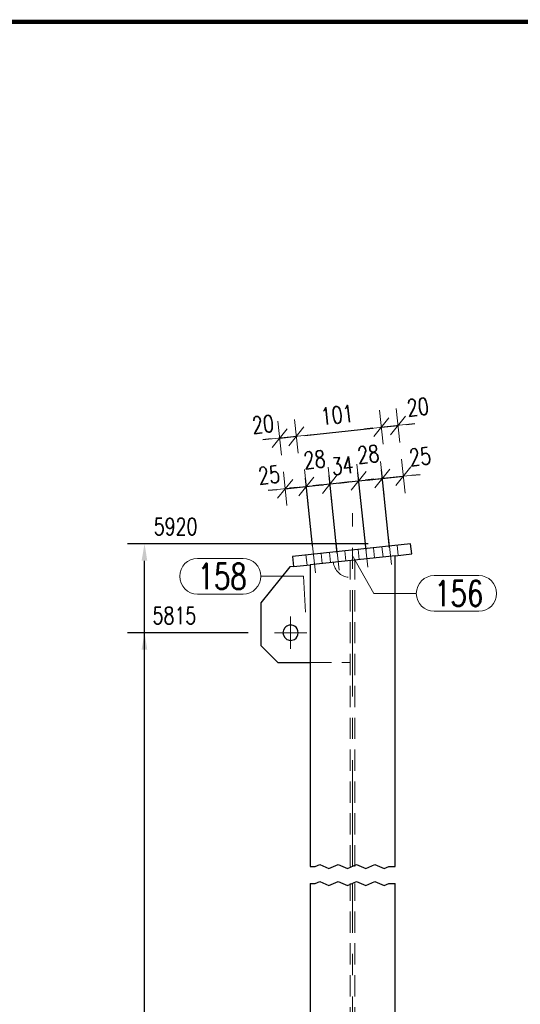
# Model space of a CAD drawing. Header units: millimetres. Extents: x -174 to 432, y 15234 to 15730.
# Tile 22 of 24: x 246 to 305, y 15529 to 15644. Entities that reach past the tile are written whole.
import ezdxf

# ---------------------------------------------------------------- set-up
doc = ezdxf.new("R2010")
doc.units = ezdxf.units.MM
doc.header["$LTSCALE"] = 10
doc.linetypes.add('HIDDEN', pattern=[0.375, 0.25, -0.125])
doc.linetypes.add('MITTE', pattern=[2, 1.25, -0.25, 0.25, -0.25])
doc.layers.get('Defpoints').update_dxf_attribs({"color": 1})
for name, color, linetype, lineweight in [('_RAMKA', 7, 'Continuous', 35), ('PS_DIM', 4, 'Continuous', 13), ('PS_Hidden', 2, 'HIDDEN', 9), ('PS_Mid', 5, 'MITTE', 15), ('PS_Pos', 1, 'Continuous', 15), ('PS_Shape', 161, 'Continuous', 30), ('PS_SOLID', 7, 'Continuous', 30)]:
    doc.layers.add(name, color=color, linetype=linetype, lineweight=lineweight)
doc.styles.add('simplex', font='simplex.shx', dxfattribs={"width": 0.75})
doc.dimstyles.new('1_10_GŁ_DS1-LS10', dxfattribs={"dimtxt": 2, "dimasz": 2, "dimexe": 2, "dimexo": 5, "dimgap": 1, "dimtad": 1, "dimjust": 4, "dimdec": 0, "dimlfac": 10, "dimtxsty": 'simplex', "dimblk1": 'NONE', "dimsah": 1, "dimcen": 2, "dimclrd": 256, "dimclre": 256, "dimclrt": 3, "dimadec": 1, "dimazin": 0, "dimtfac": 1, "dimtdec": 0, "dimtmove": 2, "dimatfit": 3, "dimfxl": 1, "dimarcsym": 0})
doc.dimstyles.new('1_10_PRZ', dxfattribs={"dimtxt": 2, "dimasz": 1, "dimexe": 2, "dimexo": 5, "dimgap": 1, "dimtad": 1, "dimdec": 0, "dimlfac": 10, "dimtxsty": 'simplex', "dimblk": 'dimznak', "dimcen": 2, "dimse1": 1, "dimse2": 1, "dimclrt": 3, "dimadec": 1, "dimazin": 0, "dimtfac": 1, "dimtdec": 0, "dimtix": 1, "dimtmove": 2, "dimatfit": 3, "dimldrblk": 'dim-grot', "dimfxl": 1, "dimarcsym": 0})
doc.dimstyles.new('1_10_SC', dxfattribs={"dimtxt": 2, "dimasz": 1, "dimexe": 1, "dimexo": 1, "dimgap": 1, "dimtad": 1, "dimdec": 0, "dimlfac": 10, "dimtxsty": 'simplex', "dimblk": 'dimznak', "dimcen": 2, "dimclrd": 256, "dimclre": 256, "dimclrt": 3, "dimadec": 1, "dimazin": 0, "dimtfac": 1, "dimtdec": 0, "dimtix": 1, "dimtmove": 2, "dimatfit": 3, "dimldrblk": 'dim-grot', "dimfxl": 1, "dimarcsym": 0})

# ---------------------------------------------------------------- blocks, each defined once
blk = doc.blocks.new('*D123')
at = {"layer": 'Defpoints', "color": 0, "transparency": 16777216}
for p in [(260.98, 15572.23), (278.18, 15572.23), (290.48, 15367.13)]:
    blk.add_point(p, dxfattribs=at)
at = {"layer": 'PS_DIM', "lineweight": -2, "transparency": 16777216}
for p, q in [((273.18, 15572.23), (258.98, 15572.23)), ((260.98, 15367.13), (260.98, 15570.23)), ((285.48, 15367.13), (258.98, 15367.13))]:
    blk.add_line(p, q, dxfattribs=at)
at = {"layer": 'PS_DIM', "transparency": 16777216}
blk.add_solid([(260.64, 15570.23), (261.31, 15570.23), (260.98, 15572.23)], dxfattribs=at)
at = {"layer": 'PS_DIM', "color": 3, "transparency": 16777216, "insert": (264.5, 15574.25), "char_height": 2, "attachment_point": 5, "rotation": 0.0573, "style": 'simplex'}
blk.add_mtext('5815', dxfattribs=at)
blk = doc.blocks.new('_None')
blk = doc.blocks.new('*D124')
at = {"layer": 'Defpoints', "color": 0, "transparency": 16777216}
for p in [(260.98, 15582.7), (292.31, 15582.7), (290.48, 15367.13)]:
    blk.add_point(p, dxfattribs=at)
at = {"layer": 'PS_DIM', "lineweight": -2, "transparency": 16777216}
for p, q in [((287.31, 15582.7), (258.98, 15582.7)), ((260.98, 15367.13), (260.98, 15580.7)), ((285.48, 15367.13), (258.98, 15367.13))]:
    blk.add_line(p, q, dxfattribs=at)
at = {"layer": 'PS_DIM', "transparency": 16777216}
blk.add_solid([(260.64, 15580.7), (261.31, 15580.7), (260.98, 15582.7)], dxfattribs=at)
at = {"layer": 'PS_DIM', "color": 3, "transparency": 16777216, "insert": (264.64, 15584.72), "char_height": 2, "attachment_point": 5, "rotation": 0.0573, "style": 'simplex'}
blk.add_mtext('5920', dxfattribs=at)
blk = doc.blocks.new('dimznak')
at = {"color": 0}
for points in [[(0, 2), (0, -2)], [(-2, 0), (2, 0)]]:
    blk.add_lwpolyline(points, dxfattribs=at)
at = {"color": 2}
blk.add_lwpolyline([(1, 1), (-1, -1)], dxfattribs=at)
blk = doc.blocks.new('*D133')
at = {"layer": 'Defpoints', "color": 0, "transparency": 16777216}
for p in [(280.03, 15589.43), (280.87, 15581.48), (278.39, 15581.21)]:
    blk.add_point(p, dxfattribs=at)
at = {"layer": 'PS_DIM', "color": 0, "lineweight": -2, "transparency": 16777216}
for p, q in [((277.54, 15589.17), (280.03, 15589.43)), ((281.02, 15589.54), (282.01, 15589.64)), ((276.54, 15589.06), (275.55, 15588.95))]:
    blk.add_line(p, q, dxfattribs=at)
for p, rotation in [((277.54, 15589.17), 6.092002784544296), ((280.03, 15589.43), 186.0920027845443)]:
    blk.add_blockref('dimznak', p, dxfattribs=dict(at, rotation=rotation))
at = {"layer": 'PS_DIM', "color": 3, "transparency": 16777216, "insert": (275.64, 15590.79), "char_height": 2, "attachment_point": 5, "rotation": 6.092, "style": 'simplex'}
blk.add_mtext('25', dxfattribs=at)
blk = doc.blocks.new('dim-grot')
blk.add_hatch(color=256).paths.add_polyline_path([(0, 0), (-2, 0.5), (-2, -0.5)])
blk.add_lwpolyline([(0, 0), (-2, 0.5), (-2, -0.5), (0, 0)])
blk = doc.blocks.new('*D134')
at = {"layer": 'Defpoints', "color": 0, "transparency": 16777216}
for p in [(282.81, 15589.73), (280.87, 15581.48), (283.79, 15580.58)]:
    blk.add_point(p, dxfattribs=at)
at = {"layer": 'PS_DIM', "lineweight": -2, "transparency": 16777216}
for p, q in [((283.68, 15581.57), (282.7, 15590.72)), ((280.77, 15582.47), (279.92, 15590.42)), ((280.03, 15589.43), (282.81, 15589.73)), ((283.8, 15589.83), (284.8, 15589.94)), ((279.03, 15589.32), (278.04, 15589.22))]:
    blk.add_line(p, q, dxfattribs=at)
for p, rotation in [((282.81, 15589.73), 186.0920027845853), ((280.03, 15589.43), 6.092002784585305)]:
    blk.add_blockref('dimznak', p, dxfattribs=dict(at, rotation=rotation))
at = {"layer": 'PS_DIM', "color": 3, "transparency": 16777216, "insert": (280.99, 15592.6), "char_height": 2, "attachment_point": 5, "rotation": 6.092, "style": 'simplex'}
blk.add_mtext('28', dxfattribs=at)
blk = doc.blocks.new('*D135')
at = {"layer": 'Defpoints', "color": 0, "transparency": 16777216}
for p in [(286.19, 15590.09), (283.79, 15580.58), (287.17, 15580.94)]:
    blk.add_point(p, dxfattribs=at)
at = {"layer": 'PS_DIM', "lineweight": -2, "transparency": 16777216}
for p, q in [((283.68, 15581.57), (282.7, 15590.72)), ((287.06, 15581.93), (286.08, 15591.08)), ((281.81, 15589.62), (280.82, 15589.52)), ((282.81, 15589.73), (286.19, 15590.09)), ((287.18, 15590.19), (288.18, 15590.3))]:
    blk.add_line(p, q, dxfattribs=at)
for p, rotation in [((282.81, 15589.73), 6.092002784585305), ((286.19, 15590.09), 186.0920027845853)]:
    blk.add_blockref('dimznak', p, dxfattribs=dict(at, rotation=rotation))
at = {"layer": 'PS_DIM', "color": 3, "transparency": 16777216, "insert": (284.29, 15591.9), "char_height": 2, "attachment_point": 5, "rotation": 6.092, "style": 'simplex'}
blk.add_mtext('34', dxfattribs=at)
blk = doc.blocks.new('*D136')
at = {"layer": 'Defpoints', "color": 0, "transparency": 16777216}
for p in [(288.97, 15590.39), (287.17, 15580.94), (289.95, 15581.24)]:
    blk.add_point(p, dxfattribs=at)
at = {"layer": 'PS_DIM', "lineweight": -2, "transparency": 16777216}
for p, q in [((287.06, 15581.93), (286.08, 15591.08)), ((289.84, 15582.23), (288.87, 15591.38)), ((289.97, 15590.49), (290.96, 15590.6)), ((285.2, 15589.98), (284.2, 15589.88)), ((286.19, 15590.09), (288.97, 15590.39))]:
    blk.add_line(p, q, dxfattribs=at)
for p, rotation in [((286.19, 15590.09), 6.092002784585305), ((288.97, 15590.39), 186.0920027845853)]:
    blk.add_blockref('dimznak', p, dxfattribs=dict(at, rotation=rotation))
at = {"layer": 'PS_DIM', "color": 3, "transparency": 16777216, "insert": (287.32, 15593.23), "char_height": 2, "attachment_point": 5, "rotation": 6.092, "style": 'simplex'}
blk.add_mtext('28', dxfattribs=at)
blk = doc.blocks.new('*D137')
at = {"layer": 'Defpoints', "color": 0, "transparency": 16777216}
for p in [(291.46, 15590.65), (292.44, 15581.5), (289.95, 15581.24)]:
    blk.add_point(p, dxfattribs=at)
at = {"layer": 'PS_DIM', "color": 0, "lineweight": -2, "transparency": 16777216}
for p, q in [((288.97, 15590.39), (291.46, 15590.65)), ((292.45, 15590.76), (293.45, 15590.86)), ((287.98, 15590.28), (286.99, 15590.17))]:
    blk.add_line(p, q, dxfattribs=at)
for p, rotation in [((291.46, 15590.65), 186.0920027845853), ((288.97, 15590.39), 6.092002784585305)]:
    blk.add_blockref('dimznak', p, dxfattribs=dict(at, rotation=rotation))
at = {"layer": 'PS_DIM', "color": 3, "transparency": 16777216, "insert": (293.42, 15592.95), "char_height": 2, "attachment_point": 5, "rotation": 6.092, "style": 'simplex'}
blk.add_mtext('25', dxfattribs=at)
blk = doc.blocks.new('*D138')
at = {"layer": 'Defpoints', "color": 0, "transparency": 16777216}
for p in [(278.86, 15595.34), (280.48, 15580.23), (278.52, 15580.02)]:
    blk.add_point(p, dxfattribs=at)
at = {"layer": 'PS_DIM', "color": 0, "lineweight": -2, "transparency": 16777216}
for p, q in [((276.9, 15595.13), (278.86, 15595.34)), ((279.86, 15595.45), (280.85, 15595.55)), ((275.91, 15595.03), (274.91, 15594.92))]:
    blk.add_line(p, q, dxfattribs=at)
for p, rotation in [((278.86, 15595.34), 186.0920027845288), ((276.9, 15595.13), 6.092002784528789)]:
    blk.add_blockref('dimznak', p, dxfattribs=dict(at, rotation=rotation))
at = {"layer": 'PS_DIM', "color": 3, "transparency": 16777216, "insert": (274.92, 15596.75), "char_height": 2, "attachment_point": 5, "rotation": 6.092, "style": 'simplex'}
blk.add_mtext('20', dxfattribs=at)
blk = doc.blocks.new('*D139')
at = {"layer": 'Defpoints', "color": 0, "transparency": 16777216}
for p in [(288.86, 15596.41), (290.48, 15581.29), (280.48, 15580.23)]:
    blk.add_point(p, dxfattribs=at)
at = {"layer": 'PS_DIM', "color": 0, "lineweight": -2, "transparency": 16777216}
blk.add_line((279.86, 15595.45), (287.87, 15596.3), dxfattribs=at)
for p, rotation in [((278.86, 15595.34), 186.092002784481), ((288.86, 15596.41), 6.092002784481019)]:
    blk.add_blockref('dimznak', p, dxfattribs=dict(at, rotation=rotation))
at = {"layer": 'PS_DIM', "color": 3, "transparency": 16777216, "insert": (283.65, 15597.86), "char_height": 2, "attachment_point": 5, "rotation": 6.092, "style": 'simplex'}
blk.add_mtext('101', dxfattribs=at)
blk = doc.blocks.new('*D140')
at = {"layer": 'Defpoints', "color": 0, "transparency": 16777216}
for p in [(290.82, 15596.62), (292.31, 15582.7), (290.48, 15581.29)]:
    blk.add_point(p, dxfattribs=at)
at = {"layer": 'PS_DIM', "color": 0, "lineweight": -2, "transparency": 16777216}
for p, q in [((288.86, 15596.41), (290.82, 15596.62)), ((291.82, 15596.72), (292.81, 15596.83)), ((287.87, 15596.3), (286.87, 15596.2))]:
    blk.add_line(p, q, dxfattribs=at)
for p, rotation in [((290.82, 15596.62), 186.092002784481), ((288.86, 15596.41), 6.092002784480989)]:
    blk.add_blockref('dimznak', p, dxfattribs=dict(at, rotation=rotation))
at = {"layer": 'PS_DIM', "color": 3, "transparency": 16777216, "insert": (293.16, 15598.79), "char_height": 2, "attachment_point": 5, "rotation": 6.092, "style": 'simplex'}
blk.add_mtext('20', dxfattribs=at)
blk = doc.blocks.new('*U160')
at = {"layer": '_RAMKA', "lineweight": -3, "const_width": 0.5}
blk.add_lwpolyline([(-564, 10), (-10, 10), (-10, 410), (-564, 410)], close=True, dxfattribs=at)
blk = doc.blocks.new('*X305')
at = {"color": 1}
for p, q in [((280.48, 15544.73), (281.06, 15544.73)), ((281.06, 15544.73), (281.61, 15544.96)), ((281.61, 15544.96), (282.69, 15544.5)), ((282.69, 15544.5), (283.77, 15544.96)), ((283.77, 15544.96), (284.86, 15544.5)), ((284.86, 15544.5), (285.94, 15544.96)), ((285.94, 15544.96), (287.02, 15544.5)), ((287.02, 15544.5), (288.11, 15544.96)), ((288.11, 15544.96), (289.19, 15544.5)), ((289.19, 15544.5), (289.73, 15544.73)), ((289.73, 15544.73), (290.48, 15544.73)), ((280.48, 15542.73), (281.06, 15542.73)), ((281.06, 15542.73), (281.61, 15542.96)), ((281.61, 15542.96), (282.69, 15542.5)), ((282.69, 15542.5), (283.77, 15542.96)), ((283.77, 15542.96), (284.86, 15542.5)), ((284.86, 15542.5), (285.94, 15542.96)), ((285.94, 15542.96), (287.02, 15542.5)), ((287.02, 15542.5), (288.11, 15542.96)), ((288.11, 15542.96), (289.19, 15542.5)), ((289.19, 15542.5), (289.73, 15542.73)), ((289.73, 15542.73), (290.48, 15542.73))]:
    blk.add_line(p, q, dxfattribs=at)
at = {"layer": 'PS_Hidden', "color": 2, "linetype": 'HIDDEN'}
for p, q in [((290.85, 15581.33), (290.72, 15582.53)), ((279.98, 15581.38), (280.11, 15580.19)), ((281.9, 15580.38), (281.77, 15581.57)), ((282.76, 15581.68), (282.89, 15580.48)), ((284.68, 15580.68), (284.55, 15581.87)), ((286.14, 15582.04), (286.27, 15580.84)), ((288.06, 15581.04), (287.93, 15582.23)), ((288.93, 15582.34), (289.06, 15581.14)), ((280.48, 15580.23), (280.48, 15568.73)), ((283.23, 15580.34), (283.22, 15580.52)), ((285.2, 15544.73), (285.2, 15580.73)), ((285.76, 15544.73), (285.76, 15580.79)), ((280.48, 15568.73), (280.48, 15544.73)), ((280.48, 15568.73), (285.2, 15568.73)), ((280.48, 15542.73), (280.48, 15518.73)), ((285.2, 15476.93), (285.2, 15542.73)), ((285.76, 15476.93), (285.76, 15542.73))]:
    blk.add_line(p, q, dxfattribs=at)
at = {"layer": 'PS_Hidden'}
blk.add_arc((285.2, 15580.73), 2, 191.25, 270, dxfattribs=at)
at = {"layer": 'PS_Mid', "color": 5, "linetype": 'MITTE'}
for p, q in [((285.48, 15544.73), (285.48, 15586.29)), ((280.77, 15582.47), (281.11, 15579.29)), ((280.77, 15582.47), (281.11, 15579.29)), ((283.55, 15582.77), (283.89, 15579.59)), ((283.55, 15582.77), (283.89, 15579.59)), ((286.93, 15583.13), (287.27, 15579.95)), ((286.93, 15583.13), (287.27, 15579.95)), ((289.72, 15583.43), (290.06, 15580.24)), ((289.72, 15583.43), (290.06, 15580.24)), ((278.18, 15574.13), (278.18, 15570.33)), ((280.08, 15572.23), (276.28, 15572.23)), ((285.48, 15476.93), (285.48, 15542.73))]:
    blk.add_line(p, q, dxfattribs=at)
at = {"layer": 'PS_SOLID', "color": 7, "linetype": 'Continuous'}
for p, q in [((292.31, 15582.7), (278.39, 15581.21)), ((292.44, 15581.5), (292.31, 15582.7)), ((290.48, 15581.29), (280.48, 15580.23)), ((290.48, 15581.29), (292.44, 15581.5)), ((290.48, 15544.73), (290.48, 15581.29)), ((278.39, 15581.21), (278.52, 15580.02)), ((278.52, 15580.02), (280.48, 15580.23)), ((280.48, 15580.23), (280.48, 15544.73)), ((278.07, 15579.97), (274.68, 15575.73)), ((278.18, 15579.98), (278.07, 15579.97)), ((278.52, 15580.02), (278.18, 15579.98)), ((274.68, 15575.73), (274.68, 15570.73)), ((274.68, 15570.73), (276.68, 15568.73)), ((276.68, 15568.73), (280.48, 15568.73)), ((280.48, 15542.73), (280.48, 15476.93)), ((290.48, 15476.93), (290.48, 15542.73))]:
    blk.add_line(p, q, dxfattribs=at)
at = {"layer": 'PS_SOLID'}
for start, end in [(60, 300), (300, 60)]:
    blk.add_arc((278.18, 15572.23), 0.9, start, end, dxfattribs=at)
blk = doc.blocks.new('*X324')
at = {"color": 1}
for p, q in [((267.23, 15580.97), (272.58, 15580.97)), ((274.68, 15578.87), (279.68, 15578.87)), ((279.94, 15574.63), (279.68, 15578.87)), ((267.23, 15576.77), (272.58, 15576.77))]:
    blk.add_line(p, q, dxfattribs=at)
for centre, start, end in [((267.23, 15578.87), 90, 270), ((272.58, 15578.87), 270, 90)]:
    blk.add_arc(centre, 2.1, start, end, dxfattribs=at)
at = {"color": 2, "style": 'simplex', "width": 0.75}
blk.add_text('158', height=3, dxfattribs=at).set_placement((267.23, 15577.37))
blk = doc.blocks.new('*X325')
at = {"color": 1}
for p, q in [((285.41, 15581.36), (287.98, 15576.85)), ((295.08, 15578.95), (300.33, 15578.95)), ((287.98, 15576.85), (292.98, 15576.85)), ((295.08, 15574.75), (300.33, 15574.75))]:
    blk.add_line(p, q, dxfattribs=at)
for centre, start, end in [((295.08, 15576.85), 90, 270), ((300.33, 15576.85), 270, 90)]:
    blk.add_arc(centre, 2.1, start, end, dxfattribs=at)
at = {"color": 2, "style": 'simplex', "width": 0.75}
blk.add_text('156', height=3, dxfattribs=at).set_placement((295.08, 15575.35))

msp = doc.modelspace()

# ---------------------------------------------------------------- block references
at = {"layer": 'PS_DIM'}
msp.add_blockref('*U160', (425.71, 15234.12), dxfattribs=at)
at = {"layer": 'PS_Pos'}
for name in ['*X325', '*X324']:
    msp.add_blockref(name, (0, 0), dxfattribs=at)
at = {"layer": 'PS_Shape', "color": 66}
msp.add_blockref('*X305', (0, 0), dxfattribs=at)

# ---------------------------------------------------------------- dimensions: what is measured, and where the dimension line sits
at = {"layer": 'PS_DIM'}
for base, p1, p2, angle, dimstyle, picture, middle, dimtype in [((290.82, 15596.62), (290.48, 15581.29), (292.31, 15582.7), 186.092, '1_10_PRZ', '*D140', (293.16, 15598.79), 128), ((278.86, 15595.34), (278.52, 15580.02), (280.48, 15580.23), 6.092, '1_10_PRZ', '*D138', (274.92, 15596.75), 129), ((282.81, 15589.73), (280.87, 15581.48), (283.79, 15580.58), 186.092, '1_10_SC', '*D134', (280.99, 15592.6), 128), ((288.97, 15590.39), (287.17, 15580.94), (289.95, 15581.24), 186.092, '1_10_SC', '*D136', (287.32, 15593.23), 128), ((291.46, 15590.65), (289.95, 15581.24), (292.44, 15581.5), 186.092, '1_10_PRZ', '*D137', (293.42, 15592.95), 128), ((280.03, 15589.43), (278.39, 15581.21), (280.87, 15581.48), 6.092, '1_10_PRZ', '*D133', (275.64, 15590.79), 129)]:
    dim = msp.add_linear_dim(base=base, p1=p1, p2=p2, angle=angle, dimstyle=dimstyle, dxfattribs=at)
    dim.commit()
    dim.dimension.update_dxf_attribs({"geometry": picture, "text_midpoint": middle, "dimtype": dimtype})
for base, p1, p2, dimstyle, picture, middle in [((288.86, 15596.41), (280.48, 15580.23), (290.48, 15581.29), '1_10_PRZ', '*D139', (283.65, 15597.86)), ((286.19, 15590.09), (283.79, 15580.58), (287.17, 15580.94), '1_10_SC', '*D135', (284.29, 15591.9))]:
    dim = msp.add_linear_dim(base=base, p1=p1, p2=p2, angle=186.092, dimstyle=dimstyle, dxfattribs=at)
    dim.commit()
    dim.dimension.update_dxf_attribs({"geometry": picture, "text_midpoint": middle})
for base, p2, text, picture, middle in [((260.98, 15582.7), (292.31, 15582.7), '5920', '*D124', (264.64, 15584.72)), ((260.98, 15572.23), (278.18, 15572.23), '5815', '*D123', (264.5, 15574.25))]:
    dim = msp.add_linear_dim(base=base, p1=(290.48, 15367.13), p2=p2, angle=90, text=text, dimstyle='1_10_GŁ_DS1-LS10', dxfattribs=at)
    dim.commit()
    dim.dimension.update_dxf_attribs({"geometry": picture, "text_midpoint": middle, "dimtype": 128, "text_rotation": 0.0573})

doc.saveas('drawing.dxf')
